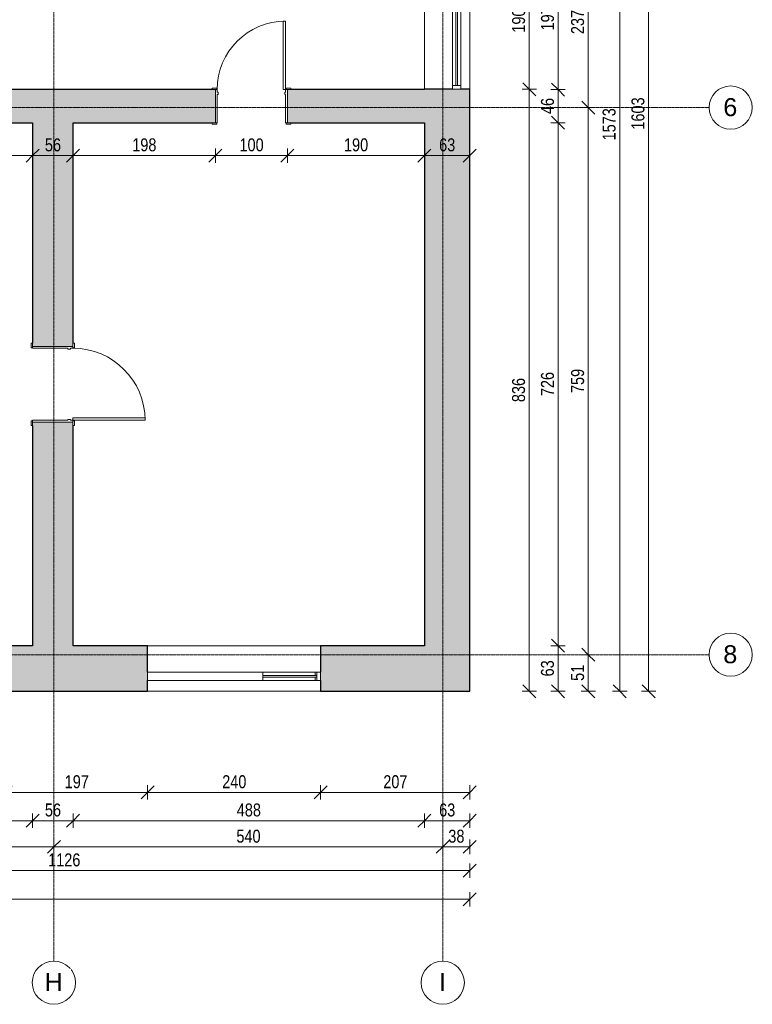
# Model space of a CAD drawing. Header units: centimetres. Extents: x 14811 to 18313, y -10850 to -8539.
# Tile 7 of 13: x 17296 to 18313, y -10850 to -9484. Entities that reach past the tile are written whole.
import ezdxf

# ---------------------------------------------------------------- set-up
doc = ezdxf.new("R2010")
doc.units = ezdxf.units.CM
doc.linetypes.add('Linia siatki', pattern=[0.9925, 0.47, -0.2175, 0.0875, -0.2175])
for name, color, linetype, lineweight in [('A-ANNO-DIMS', 211, 'Continuous', 9), ('A-ANNO-DIMS-100', 211, 'Continuous', 9), ('A-DOOR', 31, 'Continuous', 9), ('A-DOOR-FRAM', 31, 'Continuous', 18), ('A-GLAZ', 151, 'Continuous', 9), ('A-WALL', 113, 'Continuous', 9), ('A-WALL-PATT', 111, 'Continuous', 25), ('I-WALL', 2, 'Continuous', 9), ('S-GRID', 1, 'Continuous', 9), ('S-GRID-IDEN', 1, 'Continuous', 9)]:
    doc.layers.add(name, color=color, linetype=linetype, lineweight=lineweight)
doc.styles.add('Arial', font='arial.ttf', dxfattribs={"height": 25})
doc.styles.add('Arial_2', font='arial.ttf', dxfattribs={"width": 0.8, "height": 18})
doc.dimstyles.new('Przekątna_-_1_8_mm_Arial', dxfattribs={"dimscale": 30.48, "dimtxt": 18.364669, "dimasz": 0.590551, "dimexe": 0.328084, "dimexo": 0.0625, "dimgap": 0.016404, "dimtad": 1, "dimdec": 0, "dimdsep": 46, "dimtxsty": 'Arial_2', "dimblk1": 'OBLIQUE', "dimblk2": 'OBLIQUE', "dimsah": 1, "dimcen": 0.09, "dimazin": 0, "dimtfac": 1, "dimtdec": 4, "dimtix": 1, "dimtmove": 0, "dimatfit": 3, "dimfxl": 0.328084, "dimfxlon": 1, "dimtvp": 1, "dimtolj": 1, "dimtzin": 0, "dimarcsym": 2})

# ---------------------------------------------------------------- blocks, each defined once
blk = doc.blocks.new('wewnetrzne dwupanelowe - 900 x 2100mm-591853-4_Poziom piętra inwentaryzacja')
at = {"layer": 'A-DOOR', "lineweight": 18}
for p, q in [((47.5, 117.6825), (44, 117.6825)), ((44, 117.6825), (44, 22.6825)), ((47.5, 22.6825), (47.5, 117.6825)), ((44, 22.6825), (47.5, 22.6825))]:
    blk.add_line(p, q, dxfattribs=at)
at = {"layer": 'A-DOOR'}
for p, q in [((-48.135, 24.6825), (-54.635, 24.6825)), ((-54.635, 24.6825), (-54.635, 22.6825)), ((-54.635, 22.6825), (-48.135, 22.6825)), ((-48.135, 22.6825), (-48.135, 24.6825)), ((54.635, 24.6825), (48.135, 24.6825)), ((48.135, 24.6825), (48.135, 22.6825)), ((48.135, 22.6825), (54.635, 22.6825)), ((54.635, 22.6825), (54.635, 24.6825)), ((-48.135, -23.3175), (-54.635, -23.3175)), ((-54.635, -23.3175), (-54.635, -25.3175)), ((-54.635, -25.3175), (-48.135, -25.3175)), ((-48.135, -25.3175), (-48.135, -23.3175)), ((54.635, -23.3175), (48.135, -23.3175)), ((48.135, -23.3175), (48.135, -25.3175)), ((48.135, -25.3175), (54.635, -25.3175)), ((54.635, -25.3175), (54.635, -23.3175))]:
    blk.add_line(p, q, dxfattribs=at)
blk.add_arc((47.5, 22.6825), 95, 90, 180, dxfattribs=at)
at = {"layer": 'A-DOOR-FRAM'}
for p, q in [((-47.5, 22.6825), (-50, 22.6825)), ((-50, 22.6825), (-50, -23.3175)), ((-47.5, 19.1825), (-47.5, 22.6825)), ((-46.23, 19.1825), (-47.5, 19.1825)), ((-47.5, -23.3175), (-47.5, 15.69)), ((-47.5, 15.69), (-46.23, 15.69)), ((-46.23, 15.69), (-46.23, 19.1825)), ((47.5, 19.1825), (46.23, 19.1825)), ((46.23, 19.1825), (46.23, 15.69)), ((46.23, 15.69), (47.5, 15.69)), ((47.5, 22.6825), (47.5, 19.1825)), ((50, 22.6825), (47.5, 22.6825)), ((47.5, 15.69), (47.5, -23.3175)), ((50, -23.3175), (50, 22.6825)), ((-50, -23.3175), (-47.5, -23.3175)), ((47.5, -23.3175), (50, -23.3175))]:
    blk.add_line(p, q, dxfattribs=at)
blk = doc.blocks.new('Aluminum_1 szybowe - Okno 190_265 p_0-724348-4_Poziom piętra inwentaryzacja')
at = {"layer": 'A-GLAZ', "lineweight": 18}
for p, q in [((-132.1, 21.6), (-137.2, 21.6)), ((-137.2, 21.6), (-137.2, 10.2)), ((-132.1, 10.2), (-132.1, 21.6)), ((47.8, 17.2), (-132.1, 17.2)), ((-132.1, 17.2), (-132.1, 14.6)), ((-132.1, 14.6), (47.8, 14.6)), ((52.8, 21.6), (47.8, 21.6)), ((47.8, 21.6), (47.8, 10.2)), ((47.8, 14.6), (47.8, 17.2)), ((52.8, 10.2), (52.8, 21.6)), ((-137.2, 10.2), (-132.1, 10.2)), ((47.8, 10.2), (52.8, 10.2))]:
    blk.add_line(p, q, dxfattribs=at)
at = {"layer": 'A-GLAZ'}
for p, q in [((-132.1, 21.6), (47.8, 21.6)), ((47.8, 10.2), (-132.1, 10.2))]:
    blk.add_line(p, q, dxfattribs=at)
blk = doc.blocks.new('Aluminum_1 szybowe - Okno 240_265 p_85-591871-4_Poziom piętra inwentaryzacja')
at = {"layer": 'A-GLAZ', "lineweight": 18}
for p, q in [((-132.1, 19.2), (-137.2, 19.2)), ((-137.2, 19.2), (-137.2, 7.7)), ((-132.1, 7.7), (-132.1, 19.2)), ((-57.2, 14.7), (-132.1, 14.7)), ((-132.1, 14.7), (-132.1, 12.2)), ((-137.2, 7.7), (-132.1, 7.7)), ((-132.1, 12.2), (-57.2, 12.2))]:
    blk.add_line(p, q, dxfattribs=at)
at = {"layer": 'A-GLAZ'}
for p, q in [((-129.5, 19.2), (-57.2, 19.2)), ((-57.2, 7.7), (-129.5, 7.7))]:
    blk.add_line(p, q, dxfattribs=at)
blk = doc.blocks.new('Aluminum_2 szybowe - 160x140-603873-4_Poziom piętra inwentaryzacja')
at = {"layer": 'A-GLAZ', "lineweight": 18}
for p, q in [((-132.1, 19.2), (-134.6, 19.2)), ((-132.1, 14.7), (-132.1, 19.2)), ((-134.6, 7.7), (-132.1, 7.7)), ((-132.1, 7.7), (-132.1, 12.2))]:
    blk.add_line(p, q, dxfattribs=at)
at = {"layer": 'A-GLAZ'}
for p, q in [((-132.1, 19.2), (-59.7, 19.2)), ((-59.7, 7.7), (-132.1, 7.7))]:
    blk.add_line(p, q, dxfattribs=at)
blk = doc.blocks.new('Aluminum_2 szybowe - 160x140-V4-4_Poziom piętra inwentaryzacja')
at = {"layer": 'A-GLAZ'}
for p, q in [((-137.2, 19.2), (22.8, 19.2)), ((-137.2, 7.7), (-137.2, 19.2)), ((22.8, 19.2), (22.8, 7.7)), ((22.8, 7.7), (-137.2, 7.7))]:
    blk.add_line(p, q, dxfattribs=at)
blk = doc.blocks.new('Drzwi-wewnętrzne-jednoskrzydłowe-dwupanelowe-drewniane - 1000 x 2100mm-625501-4_Poziom piętra inwentaryzacja')
at = {"layer": 'A-DOOR', "lineweight": 18}
for p, q in [((50, 127.6825), (46.5, 127.6825)), ((46.5, 127.6825), (46.5, 27.6825)), ((50, 27.6825), (50, 127.6825)), ((46.5, 27.6825), (50, 27.6825))]:
    blk.add_line(p, q, dxfattribs=at)
at = {"layer": 'A-DOOR'}
for p, q in [((-50.635, 29.6825), (-57.135, 29.6825)), ((-57.135, 29.6825), (-57.135, 27.6825)), ((-57.135, 27.6825), (-50.635, 27.6825)), ((-50.635, 27.6825), (-50.635, 29.6825)), ((57.135, 29.6825), (50.635, 29.6825)), ((50.635, 29.6825), (50.635, 27.6825)), ((50.635, 27.6825), (57.135, 27.6825)), ((57.135, 27.6825), (57.135, 29.6825)), ((-50.635, -28.3175), (-57.135, -28.3175)), ((-57.135, -28.3175), (-57.135, -30.3175)), ((-57.135, -30.3175), (-50.635, -30.3175)), ((-50.635, -30.3175), (-50.635, -28.3175)), ((57.135, -28.3175), (50.635, -28.3175)), ((50.635, -28.3175), (50.635, -30.3175)), ((50.635, -30.3175), (57.135, -30.3175)), ((57.135, -30.3175), (57.135, -28.3175))]:
    blk.add_line(p, q, dxfattribs=at)
blk.add_arc((50, 27.6825), 100, 90, 180, dxfattribs=at)
at = {"layer": 'A-DOOR-FRAM'}
for p, q in [((-50, 27.6825), (-52.5, 27.6825)), ((-52.5, 27.6825), (-52.5, -28.3175)), ((-50, 24.1825), (-50, 27.6825)), ((50, 27.6825), (50, 24.1825)), ((52.5, 27.6825), (50, 27.6825)), ((52.5, -28.3175), (52.5, 27.6825)), ((-48.73, 24.1825), (-50, 24.1825)), ((-50, -28.3175), (-50, 20.69)), ((-50, 20.69), (-48.73, 20.69)), ((-48.73, 20.69), (-48.73, 24.1825)), ((50, 24.1825), (48.73, 24.1825)), ((48.73, 24.1825), (48.73, 20.69)), ((48.73, 20.69), (50, 20.69)), ((50, 20.69), (50, -28.3175)), ((-52.5, -28.3175), (-50, -28.3175)), ((50, -28.3175), (52.5, -28.3175))]:
    blk.add_line(p, q, dxfattribs=at)
blk = doc.blocks.new('Siatka - M_Symbol siatki - okrąg-11506-4_Poziom piętra inwentaryzacja')
at = {"layer": 'S-GRID-IDEN'}
blk.add_circle((0, 0), 0.3, dxfattribs=at)
blk = doc.blocks.new('DIMBLOCK57-4_Poziom piętra inwentaryzacja')
at = {"layer": 'A-ANNO-DIMS-100'}
for p, q in [((17276.6, -10556.1), (17276.6, -10546.1)), ((17276.6, -10556.1), (17285.6, -10547.1)), ((17473.6, -10556.1), (17473.6, -10546.1)), ((17473.6, -10556.1), (17482.6, -10547.1)), ((17276.6, -10556.1), (17267.6, -10565.1)), ((17276.6, -10556.1), (17473.6, -10556.1)), ((17276.6, -10556.1), (17276.6, -10566.1)), ((17473.6, -10556.1), (17464.6, -10565.1)), ((17473.6, -10556.1), (17473.6, -10566.1))]:
    blk.add_line(p, q, dxfattribs=at)
at = {"layer": 'A-ANNO-DIMS-100', "color": 0, "insert": (17358.6, -10532.3), "char_height": 18, "width": 39.668, "attachment_point": 1, "line_spacing_factor": 0.941778, "style": 'Arial_2'}
blk.add_mtext('197', dxfattribs=at)
blk = doc.blocks.new('_Oblique')
at = {"color": 0, "linetype": 'ByBlock', "lineweight": -2}
blk.add_line((-0.5, -0.5), (0.5, 0.5), dxfattribs=at)
blk = doc.blocks.new('DIMBLOCK58-4_Poziom piętra inwentaryzacja')
at = {"layer": 'A-ANNO-DIMS-100'}
for p, q in [((17473.6, -10556.1), (17473.6, -10546.1)), ((17473.6, -10556.1), (17482.6, -10547.1)), ((17713.6, -10556.1), (17713.6, -10546.1)), ((17713.6, -10556.1), (17722.6, -10547.1)), ((17473.6, -10556.1), (17464.6, -10565.1)), ((17473.6, -10556.1), (17713.6, -10556.1)), ((17473.6, -10556.1), (17473.6, -10566.1)), ((17713.6, -10556.1), (17704.6, -10565.1)), ((17713.6, -10556.1), (17713.6, -10566.1))]:
    blk.add_line(p, q, dxfattribs=at)
at = {"layer": 'A-ANNO-DIMS-100', "color": 0, "insert": (17577.1, -10532.3), "char_height": 18, "width": 39.668, "attachment_point": 1, "line_spacing_factor": 0.941778, "style": 'Arial_2'}
blk.add_mtext('240', dxfattribs=at)
blk = doc.blocks.new('DIMBLOCK59-4_Poziom piętra inwentaryzacja')
at = {"layer": 'A-ANNO-DIMS-100'}
for p, q in [((17713.6, -10556.1), (17713.6, -10546.1)), ((17713.6, -10556.1), (17722.6, -10547.1)), ((17920.6, -10556.1), (17920.6, -10546.1)), ((17920.6, -10556.1), (17929.6, -10547.1)), ((17713.6, -10556.1), (17704.6, -10565.1)), ((17713.6, -10556.1), (17920.6, -10556.1)), ((17713.6, -10556.1), (17713.6, -10566.1)), ((17920.6, -10556.1), (17911.6, -10565.1)), ((17920.6, -10556.1), (17920.6, -10566.1))]:
    blk.add_line(p, q, dxfattribs=at)
at = {"layer": 'A-ANNO-DIMS-100', "color": 0, "insert": (17800.6, -10532.3), "char_height": 18, "width": 39.668, "attachment_point": 1, "line_spacing_factor": 0.941778, "style": 'Arial_2'}
blk.add_mtext('207', dxfattribs=at)
blk = doc.blocks.new('DIMBLOCK67-4_Poziom piętra inwentaryzacja')
at = {"layer": 'A-ANNO-DIMS-100'}
for p, q in [((16840.6, -10595.4), (16840.6, -10585.4)), ((16840.6, -10595.4), (16849.6, -10586.4)), ((17314.1, -10595.4), (17314.1, -10585.4)), ((17314.1, -10595.4), (17323.1, -10586.4)), ((16840.6, -10595.4), (16831.6, -10604.4)), ((16840.6, -10595.4), (17314.1, -10595.4)), ((16840.6, -10595.4), (16840.6, -10605.4)), ((17314.1, -10595.4), (17305.1, -10604.4)), ((17314.1, -10595.4), (17314.1, -10605.4))]:
    blk.add_line(p, q, dxfattribs=at)
at = {"layer": 'A-ANNO-DIMS-100', "color": 0, "insert": (17060.8, -10571.5), "char_height": 18, "width": 39.668, "attachment_point": 1, "line_spacing_factor": 0.941778, "style": 'Arial_2'}
blk.add_mtext('474', dxfattribs=at)
blk = doc.blocks.new('DIMBLOCK68-4_Poziom piętra inwentaryzacja')
at = {"layer": 'A-ANNO-DIMS-100'}
for p, q in [((17314.1, -10595.4), (17314.1, -10585.4)), ((17314.1, -10595.4), (17323.1, -10586.4)), ((17370.1, -10595.4), (17370.1, -10585.4)), ((17370.1, -10595.4), (17379.1, -10586.4)), ((17314.1, -10595.4), (17305.1, -10604.4)), ((17314.1, -10595.4), (17370.1, -10595.4)), ((17314.1, -10595.4), (17314.1, -10605.4)), ((17370.1, -10595.4), (17361.1, -10604.4)), ((17370.1, -10595.4), (17370.1, -10605.4))]:
    blk.add_line(p, q, dxfattribs=at)
at = {"layer": 'A-ANNO-DIMS-100', "color": 0, "insert": (17331.1, -10571.5), "char_height": 18, "width": 26.445, "attachment_point": 1, "line_spacing_factor": 0.941778, "style": 'Arial_2'}
blk.add_mtext('56', dxfattribs=at)
blk = doc.blocks.new('DIMBLOCK69-4_Poziom piętra inwentaryzacja')
at = {"layer": 'A-ANNO-DIMS-100'}
for p, q in [((17370.1, -10595.4), (17370.1, -10585.4)), ((17370.1, -10595.4), (17379.1, -10586.4)), ((17857.6, -10595.4), (17857.6, -10585.4)), ((17857.6, -10595.4), (17866.6, -10586.4)), ((17370.1, -10595.4), (17361.1, -10604.4)), ((17370.1, -10595.4), (17857.6, -10595.4)), ((17370.1, -10595.4), (17370.1, -10605.4)), ((17857.6, -10595.4), (17848.6, -10604.4)), ((17857.6, -10595.4), (17857.6, -10605.4))]:
    blk.add_line(p, q, dxfattribs=at)
at = {"layer": 'A-ANNO-DIMS-100', "color": 0, "insert": (17597.3, -10571.5), "char_height": 18, "width": 39.668, "attachment_point": 1, "line_spacing_factor": 0.941778, "style": 'Arial_2'}
blk.add_mtext('488', dxfattribs=at)
blk = doc.blocks.new('DIMBLOCK70-4_Poziom piętra inwentaryzacja')
at = {"layer": 'A-ANNO-DIMS-100'}
for p, q in [((17857.6, -10595.4), (17857.6, -10585.4)), ((17857.6, -10595.4), (17866.6, -10586.4)), ((17920.6, -10595.4), (17920.6, -10585.4)), ((17920.6, -10595.4), (17929.6, -10586.4)), ((17857.6, -10595.4), (17848.6, -10604.4)), ((17857.6, -10595.4), (17920.6, -10595.4)), ((17857.6, -10595.4), (17857.6, -10605.4)), ((17920.6, -10595.4), (17911.6, -10604.4)), ((17920.6, -10595.4), (17920.6, -10605.4))]:
    blk.add_line(p, q, dxfattribs=at)
at = {"layer": 'A-ANNO-DIMS-100', "color": 0, "insert": (17878.1, -10571.5), "char_height": 18, "width": 26.445, "attachment_point": 1, "line_spacing_factor": 0.941778, "style": 'Arial_2'}
blk.add_mtext('63', dxfattribs=at)
blk = doc.blocks.new('DIMBLOCK76-4_Poziom piętra inwentaryzacja')
at = {"layer": 'A-ANNO-DIMS-100'}
for p, q in [((16824.6, -10631.7), (16824.6, -10621.7)), ((16824.6, -10631.7), (16833.6, -10622.7)), ((17343.6, -10631.7), (17343.6, -10621.7)), ((17343.6, -10631.7), (17352.6, -10622.7)), ((16824.6, -10631.7), (16815.6, -10640.7)), ((16824.6, -10631.7), (17343.6, -10631.7)), ((16824.6, -10631.7), (16824.6, -10641.7)), ((17343.6, -10631.7), (17334.6, -10640.7)), ((17343.6, -10631.7), (17343.6, -10641.7))]:
    blk.add_line(p, q, dxfattribs=at)
at = {"layer": 'A-ANNO-DIMS-100', "color": 0, "insert": (17067.6, -10607.9), "char_height": 18, "width": 39.668, "attachment_point": 1, "line_spacing_factor": 0.941778, "style": 'Arial_2'}
blk.add_mtext('519', dxfattribs=at)
blk = doc.blocks.new('DIMBLOCK77-4_Poziom piętra inwentaryzacja')
at = {"layer": 'A-ANNO-DIMS-100'}
for p, q in [((17343.6, -10631.7), (17343.6, -10621.7)), ((17343.6, -10631.7), (17352.6, -10622.7)), ((17883.1, -10631.7), (17883.1, -10621.7)), ((17883.1, -10631.7), (17892.1, -10622.7)), ((17343.6, -10631.7), (17334.6, -10640.7)), ((17343.6, -10631.7), (17883.1, -10631.7)), ((17343.6, -10631.7), (17343.6, -10641.7)), ((17883.1, -10631.7), (17874.1, -10640.7)), ((17883.1, -10631.7), (17883.1, -10641.7))]:
    blk.add_line(p, q, dxfattribs=at)
at = {"layer": 'A-ANNO-DIMS-100', "color": 0, "insert": (17596.8, -10607.9), "char_height": 18, "width": 39.668, "attachment_point": 1, "line_spacing_factor": 0.941778, "style": 'Arial_2'}
blk.add_mtext('540', dxfattribs=at)
blk = doc.blocks.new('DIMBLOCK78-4_Poziom piętra inwentaryzacja')
at = {"layer": 'A-ANNO-DIMS-100'}
for p, q in [((17883.1, -10631.7), (17883.1, -10621.7)), ((17883.1, -10631.7), (17892.1, -10622.7)), ((17920.6, -10631.7), (17920.6, -10621.7)), ((17920.6, -10631.7), (17929.6, -10622.7)), ((17883.1, -10631.7), (17874.1, -10640.7)), ((17883.1, -10631.7), (17920.6, -10631.7)), ((17883.1, -10631.7), (17883.1, -10641.7)), ((17920.6, -10631.7), (17911.6, -10640.7)), ((17920.6, -10631.7), (17920.6, -10641.7))]:
    blk.add_line(p, q, dxfattribs=at)
at = {"layer": 'A-ANNO-DIMS-100', "color": 0, "insert": (17890.9, -10607.9), "char_height": 18, "width": 26.445, "attachment_point": 1, "line_spacing_factor": 0.941778, "style": 'Arial_2'}
blk.add_mtext('38', dxfattribs=at)
blk = doc.blocks.new('DIMBLOCK81-4_Poziom piętra inwentaryzacja')
at = {"layer": 'A-ANNO-DIMS-100'}
for p, q in [((16794.6, -10664.7), (16794.6, -10654.7)), ((16794.6, -10664.7), (16803.6, -10655.7)), ((17920.6, -10664.7), (17920.6, -10654.7)), ((17920.6, -10664.7), (17929.6, -10655.7)), ((16794.6, -10664.7), (16785.6, -10673.7)), ((16794.6, -10664.7), (17920.6, -10664.7)), ((16794.6, -10664.7), (16794.6, -10674.7)), ((17920.6, -10664.7), (17911.6, -10673.7)), ((17920.6, -10664.7), (17920.6, -10674.7))]:
    blk.add_line(p, q, dxfattribs=at)
at = {"layer": 'A-ANNO-DIMS-100', "color": 0, "insert": (17335.6, -10640.8), "char_height": 18, "width": 52.89, "attachment_point": 1, "line_spacing_factor": 0.941778, "style": 'Arial_2'}
blk.add_mtext('1126', dxfattribs=at)
blk = doc.blocks.new('DIMBLOCK82-4_Poziom piętra inwentaryzacja')
at = {"layer": 'A-ANNO-DIMS-100'}
for p, q in [((15120.6, -10704.4), (15120.6, -10694.4)), ((15120.6, -10704.4), (15129.6, -10695.4)), ((17920.6, -10704.4), (17920.6, -10694.4)), ((17920.6, -10704.4), (17929.6, -10695.4)), ((15120.6, -10704.4), (15111.6, -10713.4)), ((15120.6, -10704.4), (17920.6, -10704.4)), ((15120.6, -10704.4), (15120.6, -10714.4)), ((17920.6, -10704.4), (17911.6, -10713.4)), ((17920.6, -10704.4), (17920.6, -10714.4))]:
    blk.add_line(p, q, dxfattribs=at)
at = {"layer": 'A-ANNO-DIMS-100', "color": 0, "insert": (16498.6, -10680.5), "char_height": 18, "width": 52.89, "attachment_point": 1, "line_spacing_factor": 0.941778, "style": 'Arial_2'}
blk.add_mtext('2800', dxfattribs=at)
blk = doc.blocks.new('DIMBLOCK105-4_Poziom piętra inwentaryzacja')
at = {"layer": 'A-ANNO-DIMS-100'}
for p, q in [((18003.2, -9390.2), (17994.2, -9381.2)), ((18003.2, -9390.2), (17993.2, -9390.2)), ((18003.2, -9390.2), (18003.2, -9580.2)), ((18003.2, -9390.2), (18012.2, -9399.2)), ((18003.2, -9390.2), (18013.2, -9390.2)), ((18003.2, -9580.2), (17994.2, -9571.2)), ((18003.2, -9580.2), (17993.2, -9580.2)), ((18003.2, -9580.2), (18012.2, -9589.2)), ((18003.2, -9580.2), (18013.2, -9580.2))]:
    blk.add_line(p, q, dxfattribs=at)
at = {"layer": 'A-ANNO-DIMS-100', "color": 0, "insert": (17979.3, -9501.7), "char_height": 18, "width": 39.668, "attachment_point": 1, "rotation": 90, "line_spacing_factor": 0.941778, "style": 'Arial_2'}
blk.add_mtext('190', dxfattribs=at)
blk = doc.blocks.new('DIMBLOCK106-4_Poziom piętra inwentaryzacja')
at = {"layer": 'A-ANNO-DIMS-100'}
for p, q in [((18003.2, -9580.2), (17994.2, -9571.2)), ((18003.2, -9580.2), (17993.2, -9580.2)), ((18003.2, -9580.2), (18003.2, -10415.7)), ((18003.2, -9580.2), (18012.2, -9589.2)), ((18003.2, -9580.2), (18013.2, -9580.2)), ((18003.2, -10415.7), (17994.2, -10406.7)), ((18003.2, -10415.7), (17993.2, -10415.7)), ((18003.2, -10415.7), (18012.2, -10424.7)), ((18003.2, -10415.7), (18013.2, -10415.7))]:
    blk.add_line(p, q, dxfattribs=at)
at = {"layer": 'A-ANNO-DIMS-100', "color": 0, "insert": (17979.3, -10014.5), "char_height": 18, "width": 39.668, "attachment_point": 1, "rotation": 90, "line_spacing_factor": 0.941778, "style": 'Arial_2'}
blk.add_mtext('836', dxfattribs=at)
blk = doc.blocks.new('DIMBLOCK107-4_Poziom piętra inwentaryzacja')
at = {"layer": 'A-ANNO-DIMS-100'}
for p, q in [((18043.2, -10352.7), (18034.2, -10343.7)), ((18043.2, -10352.7), (18033.2, -10352.7)), ((18043.2, -10415.7), (18043.2, -10352.7)), ((18043.2, -10352.7), (18052.2, -10361.7)), ((18043.2, -10352.7), (18053.2, -10352.7)), ((18043.2, -10415.7), (18034.2, -10406.7)), ((18043.2, -10415.7), (18033.2, -10415.7)), ((18043.2, -10415.7), (18052.2, -10424.7)), ((18043.2, -10415.7), (18053.2, -10415.7))]:
    blk.add_line(p, q, dxfattribs=at)
at = {"layer": 'A-ANNO-DIMS-100', "color": 0, "insert": (18019.4, -10395.2), "char_height": 18, "width": 26.445, "attachment_point": 1, "rotation": 90, "line_spacing_factor": 0.941778, "style": 'Arial_2'}
blk.add_mtext('63', dxfattribs=at)
blk = doc.blocks.new('DIMBLOCK108-4_Poziom piętra inwentaryzacja')
at = {"layer": 'A-ANNO-DIMS-100'}
for p, q in [((18043.2, -9626.7), (18034.2, -9617.7)), ((18043.2, -9626.7), (18033.2, -9626.7)), ((18043.2, -10352.7), (18043.2, -9626.7)), ((18043.2, -9626.7), (18052.2, -9635.7)), ((18043.2, -9626.7), (18053.2, -9626.7)), ((18043.2, -10352.7), (18034.2, -10343.7)), ((18043.2, -10352.7), (18033.2, -10352.7)), ((18043.2, -10352.7), (18052.2, -10361.7)), ((18043.2, -10352.7), (18053.2, -10352.7))]:
    blk.add_line(p, q, dxfattribs=at)
at = {"layer": 'A-ANNO-DIMS-100', "color": 0, "insert": (18019.4, -10006.2), "char_height": 18, "width": 39.668, "attachment_point": 1, "rotation": 90, "line_spacing_factor": 0.941778, "style": 'Arial_2'}
blk.add_mtext('726', dxfattribs=at)
blk = doc.blocks.new('DIMBLOCK109-4_Poziom piętra inwentaryzacja')
at = {"layer": 'A-ANNO-DIMS-100'}
for p, q in [((18043.2, -9580.7), (18034.2, -9571.7)), ((18043.2, -9580.7), (18033.2, -9580.7)), ((18043.2, -9626.7), (18043.2, -9580.7)), ((18043.2, -9580.7), (18052.2, -9589.7)), ((18043.2, -9580.7), (18053.2, -9580.7)), ((18043.2, -9626.7), (18034.2, -9617.7)), ((18043.2, -9626.7), (18033.2, -9626.7)), ((18043.2, -9626.7), (18052.2, -9635.7)), ((18043.2, -9626.7), (18053.2, -9626.7))]:
    blk.add_line(p, q, dxfattribs=at)
at = {"layer": 'A-ANNO-DIMS-100', "color": 0, "insert": (18019.4, -9614.7), "char_height": 18, "width": 26.445, "attachment_point": 1, "rotation": 90, "line_spacing_factor": 0.941778, "style": 'Arial_2'}
blk.add_mtext('46', dxfattribs=at)
blk = doc.blocks.new('DIMBLOCK110-4_Poziom piętra inwentaryzacja')
at = {"layer": 'A-ANNO-DIMS-100'}
for p, q in [((18043.2, -9383.7), (18033.2, -9383.7)), ((18043.2, -9383.7), (18034.2, -9374.7)), ((18043.2, -9580.7), (18043.2, -9383.7)), ((18043.2, -9383.7), (18052.2, -9392.7)), ((18043.2, -9383.7), (18053.2, -9383.7)), ((18043.2, -9580.7), (18034.2, -9571.7)), ((18043.2, -9580.7), (18033.2, -9580.7)), ((18043.2, -9580.7), (18052.2, -9589.7)), ((18043.2, -9580.7), (18053.2, -9580.7))]:
    blk.add_line(p, q, dxfattribs=at)
at = {"layer": 'A-ANNO-DIMS-100', "color": 0, "insert": (18019.4, -9498.7), "char_height": 18, "width": 39.668, "attachment_point": 1, "rotation": 90, "line_spacing_factor": 0.941778, "style": 'Arial_2'}
blk.add_mtext('197', dxfattribs=at)
blk = doc.blocks.new('DIMBLOCK117-4_Poziom piętra inwentaryzacja')
at = {"layer": 'A-ANNO-DIMS-100'}
for p, q in [((18085.1, -9368.7), (18076.1, -9359.7)), ((18085.1, -9368.7), (18075.1, -9368.7)), ((18085.1, -9368.7), (18085.1, -9605.7)), ((18085.1, -9368.7), (18094.1, -9377.7)), ((18085.1, -9368.7), (18095.1, -9368.7)), ((18085.1, -9605.7), (18075.1, -9605.7)), ((18085.1, -9605.7), (18076.1, -9596.7)), ((18085.1, -9605.7), (18094.1, -9614.7)), ((18085.1, -9605.7), (18095.1, -9605.7))]:
    blk.add_line(p, q, dxfattribs=at)
at = {"layer": 'A-ANNO-DIMS-100', "color": 0, "insert": (18061.2, -9503.7), "char_height": 18, "width": 39.668, "attachment_point": 1, "rotation": 90, "line_spacing_factor": 0.941778, "style": 'Arial_2'}
blk.add_mtext('237', dxfattribs=at)
blk = doc.blocks.new('DIMBLOCK118-4_Poziom piętra inwentaryzacja')
at = {"layer": 'A-ANNO-DIMS-100'}
for p, q in [((18085.1, -9605.7), (18075.1, -9605.7)), ((18085.1, -9605.7), (18076.1, -9596.7)), ((18085.1, -9605.7), (18085.1, -10365)), ((18085.1, -9605.7), (18094.1, -9614.7)), ((18085.1, -9605.7), (18095.1, -9605.7)), ((18085.1, -10365), (18076.1, -10356)), ((18085.1, -10365), (18075.1, -10365)), ((18085.1, -10365), (18094.1, -10374)), ((18085.1, -10365), (18095.1, -10365))]:
    blk.add_line(p, q, dxfattribs=at)
at = {"layer": 'A-ANNO-DIMS-100', "color": 0, "insert": (18061.2, -10001.9), "char_height": 18, "width": 39.668, "attachment_point": 1, "rotation": 90, "line_spacing_factor": 0.941778, "style": 'Arial_2'}
blk.add_mtext('759', dxfattribs=at)
blk = doc.blocks.new('DIMBLOCK119-4_Poziom piętra inwentaryzacja')
at = {"layer": 'A-ANNO-DIMS-100'}
for p, q in [((18085.1, -10365), (18076.1, -10356)), ((18085.1, -10365), (18075.1, -10365)), ((18085.1, -10365), (18085.1, -10415.7)), ((18085.1, -10365), (18094.1, -10374)), ((18085.1, -10365), (18095.1, -10365)), ((18085.1, -10415.7), (18076.1, -10406.7)), ((18085.1, -10415.7), (18075.1, -10415.7)), ((18085.1, -10415.7), (18094.1, -10424.7)), ((18085.1, -10415.7), (18095.1, -10415.7))]:
    blk.add_line(p, q, dxfattribs=at)
at = {"layer": 'A-ANNO-DIMS-100', "color": 0, "insert": (18061.2, -10401.4), "char_height": 18, "width": 26.445, "attachment_point": 1, "rotation": 90, "line_spacing_factor": 0.941778, "style": 'Arial_2'}
blk.add_mtext('51', dxfattribs=at)
blk = doc.blocks.new('DIMBLOCK120-4_Poziom piętra inwentaryzacja')
at = {"layer": 'A-ANNO-DIMS-100'}
for p, q in [((18128.8, -8842.7), (18119.8, -8833.7)), ((18128.8, -8842.7), (18118.8, -8842.7)), ((18128.8, -10415.7), (18128.8, -8842.7)), ((18128.8, -8842.7), (18137.8, -8851.7)), ((18128.8, -8842.7), (18138.8, -8842.7)), ((18128.8, -10415.7), (18119.8, -10406.7)), ((18128.8, -10415.7), (18118.8, -10415.7)), ((18128.8, -10415.7), (18137.8, -10424.7)), ((18128.8, -10415.7), (18138.8, -10415.7))]:
    blk.add_line(p, q, dxfattribs=at)
at = {"layer": 'A-ANNO-DIMS-100', "color": 0, "insert": (18104.9, -9651.3), "char_height": 18, "width": 52.89, "attachment_point": 1, "rotation": 90, "line_spacing_factor": 0.941778, "style": 'Arial_2'}
blk.add_mtext('1573', dxfattribs=at)
blk = doc.blocks.new('DIMBLOCK122-4_Poziom piętra inwentaryzacja')
at = {"layer": 'A-ANNO-DIMS-100'}
for p, q in [((18168.8, -8812.7), (18158.8, -8812.7)), ((18168.8, -8812.7), (18159.8, -8803.7)), ((18168.8, -8812.7), (18168.8, -10415.7)), ((18168.8, -8812.7), (18177.8, -8821.7)), ((18168.8, -8812.7), (18178.8, -8812.7)), ((18168.8, -10415.7), (18159.8, -10406.7)), ((18168.8, -10415.7), (18158.8, -10415.7)), ((18168.8, -10415.7), (18177.8, -10424.7)), ((18168.8, -10415.7), (18178.8, -10415.7))]:
    blk.add_line(p, q, dxfattribs=at)
at = {"layer": 'A-ANNO-DIMS-100', "color": 0, "insert": (18144.9, -9636.3), "char_height": 18, "width": 52.89, "attachment_point": 1, "rotation": 90, "line_spacing_factor": 0.941778, "style": 'Arial_2'}
blk.add_mtext('1603', dxfattribs=at)
blk = doc.blocks.new('DIMBLOCK138-4_Poziom piętra inwentaryzacja')
at = {"layer": 'A-ANNO-DIMS-100'}
for p, q in [((17148.6, -9672.3), (17139.6, -9681.3)), ((17148.6, -9672.3), (17148.6, -9662.3)), ((17148.6, -9672.3), (17157.6, -9663.3)), ((17148.6, -9672.3), (17314.1, -9672.3)), ((17148.6, -9672.3), (17148.6, -9682.3)), ((17314.1, -9672.3), (17305.1, -9681.3)), ((17314.1, -9672.3), (17314.1, -9662.3)), ((17314.1, -9672.3), (17323.1, -9663.3)), ((17314.1, -9672.3), (17314.1, -9682.3))]:
    blk.add_line(p, q, dxfattribs=at)
at = {"layer": 'A-ANNO-DIMS-100', "color": 0, "insert": (17214.8, -9648.4), "char_height": 18, "width": 39.668, "attachment_point": 1, "line_spacing_factor": 0.941778, "style": 'Arial_2'}
blk.add_mtext('166', dxfattribs=at)
blk = doc.blocks.new('DIMBLOCK139-4_Poziom piętra inwentaryzacja')
at = {"layer": 'A-ANNO-DIMS-100'}
for p, q in [((17314.1, -9672.3), (17305.1, -9681.3)), ((17314.1, -9672.3), (17314.1, -9662.3)), ((17314.1, -9672.3), (17323.1, -9663.3)), ((17314.1, -9672.3), (17370.1, -9672.3)), ((17314.1, -9672.3), (17314.1, -9682.3)), ((17370.1, -9672.3), (17361.1, -9681.3)), ((17370.1, -9672.3), (17370.1, -9662.3)), ((17370.1, -9672.3), (17379.1, -9663.3)), ((17370.1, -9672.3), (17370.1, -9682.3))]:
    blk.add_line(p, q, dxfattribs=at)
at = {"layer": 'A-ANNO-DIMS-100', "color": 0, "insert": (17331.1, -9648.4), "char_height": 18, "width": 26.445, "attachment_point": 1, "line_spacing_factor": 0.941778, "style": 'Arial_2'}
blk.add_mtext('56', dxfattribs=at)
blk = doc.blocks.new('DIMBLOCK140-4_Poziom piętra inwentaryzacja')
at = {"layer": 'A-ANNO-DIMS-100'}
for p, q in [((17370.1, -9672.3), (17361.1, -9681.3)), ((17370.1, -9672.3), (17370.1, -9662.3)), ((17370.1, -9672.3), (17379.1, -9663.3)), ((17370.1, -9672.3), (17567.6, -9672.3)), ((17370.1, -9672.3), (17370.1, -9682.3)), ((17567.6, -9672.3), (17558.6, -9681.3)), ((17567.6, -9672.3), (17567.6, -9662.3)), ((17567.6, -9672.3), (17576.6, -9663.3)), ((17567.6, -9672.3), (17567.6, -9682.3))]:
    blk.add_line(p, q, dxfattribs=at)
at = {"layer": 'A-ANNO-DIMS-100', "color": 0, "insert": (17452.3, -9648.4), "char_height": 18, "width": 39.668, "attachment_point": 1, "line_spacing_factor": 0.941778, "style": 'Arial_2'}
blk.add_mtext('198', dxfattribs=at)
blk = doc.blocks.new('DIMBLOCK141-4_Poziom piętra inwentaryzacja')
at = {"layer": 'A-ANNO-DIMS-100'}
for p, q in [((17567.6, -9672.3), (17558.6, -9681.3)), ((17567.6, -9672.3), (17567.6, -9662.3)), ((17567.6, -9672.3), (17576.6, -9663.3)), ((17567.6, -9672.3), (17667.6, -9672.3)), ((17567.6, -9672.3), (17567.6, -9682.3)), ((17667.6, -9672.3), (17658.6, -9681.3)), ((17667.6, -9672.3), (17667.6, -9662.3)), ((17667.6, -9672.3), (17676.6, -9663.3)), ((17667.6, -9672.3), (17667.6, -9682.3))]:
    blk.add_line(p, q, dxfattribs=at)
at = {"layer": 'A-ANNO-DIMS-100', "color": 0, "insert": (17601.1, -9648.4), "char_height": 18, "width": 39.668, "attachment_point": 1, "line_spacing_factor": 0.941778, "style": 'Arial_2'}
blk.add_mtext('100', dxfattribs=at)
blk = doc.blocks.new('DIMBLOCK142-4_Poziom piętra inwentaryzacja')
at = {"layer": 'A-ANNO-DIMS-100'}
for p, q in [((17667.6, -9672.3), (17658.6, -9681.3)), ((17667.6, -9672.3), (17667.6, -9662.3)), ((17667.6, -9672.3), (17676.6, -9663.3)), ((17667.6, -9672.3), (17857.6, -9672.3)), ((17667.6, -9672.3), (17667.6, -9682.3)), ((17857.6, -9672.3), (17848.6, -9681.3)), ((17857.6, -9672.3), (17857.6, -9662.3)), ((17857.6, -9672.3), (17866.6, -9663.3)), ((17857.6, -9672.3), (17857.6, -9682.3))]:
    blk.add_line(p, q, dxfattribs=at)
at = {"layer": 'A-ANNO-DIMS-100', "color": 0, "insert": (17746.1, -9648.4), "char_height": 18, "width": 39.668, "attachment_point": 1, "line_spacing_factor": 0.941778, "style": 'Arial_2'}
blk.add_mtext('190', dxfattribs=at)
blk = doc.blocks.new('DIMBLOCK143-4_Poziom piętra inwentaryzacja')
at = {"layer": 'A-ANNO-DIMS-100'}
for p, q in [((17857.6, -9672.3), (17848.6, -9681.3)), ((17857.6, -9672.3), (17857.6, -9662.3)), ((17857.6, -9672.3), (17866.6, -9663.3)), ((17857.6, -9672.3), (17920.6, -9672.3)), ((17857.6, -9672.3), (17857.6, -9682.3)), ((17920.6, -9672.3), (17911.6, -9681.3)), ((17920.6, -9672.3), (17920.6, -9662.3)), ((17920.6, -9672.3), (17929.6, -9663.3)), ((17920.6, -9672.3), (17920.6, -9682.3))]:
    blk.add_line(p, q, dxfattribs=at)
at = {"layer": 'A-ANNO-DIMS-100', "color": 0, "insert": (17878.1, -9648.4), "char_height": 18, "width": 26.445, "attachment_point": 1, "line_spacing_factor": 0.941778, "style": 'Arial_2'}
blk.add_mtext('63', dxfattribs=at)

msp = doc.modelspace()

# ---------------------------------------------------------------- hatches: boundary and pattern name
at = {"layer": 'A-WALL-PATT', "lineweight": 9}
h = msp.add_hatch(color=256, dxfattribs=at)
h.paths.add_polyline_path([(17857.6, -10352.7), (17920.6, -10352.7), (17920.6, -9580.2), (17857.6, -9580.2), (17857.6, -10193.7)])
h.paths.add_polyline_path([(17857.6, -9390.2), (17920.6, -9390.2), (17920.6, -8842.7), (17857.6, -8842.7), (17857.6, -9383.7)])
h = msp.add_hatch(color=256, dxfattribs=at)
h.paths.add_polyline_path([(17857.6, -9626.7), (17857.6, -9580.7), (17667.6, -9580.7), (17667.6, -9626.7), (17672.3, -9626.7)])
h.paths.add_polyline_path([(17567.6, -9626.7), (17567.6, -9580.7), (17148.6, -9580.7), (17148.6, -9626.7), (17563, -9626.7)])
h.paths.add_polyline_path([(16955.3, -9626.7), (17048.6, -9626.7), (17048.6, -9580.7), (16840.6, -9580.7), (16840.6, -9626.7)])
h = msp.add_hatch(color=256, dxfattribs=at)
h.paths.add_polyline_path([(17314.1, -10352.7), (17370.1, -10352.7), (17370.1, -10042.2), (17314.1, -10042.2), (17314.1, -10193.7)])
h.paths.add_polyline_path([(17366.6, -9937.2), (17370.1, -9937.2), (17370.1, -9626.7), (17314.1, -9626.7), (17314.1, -9937.2), (17363.1, -9937.2)])
h = msp.add_hatch(color=256, dxfattribs=at)
h.paths.add_polyline_path([(17276.6, -10415.7), (17342.6, -10415.7), (17342.6, -10352.7), (17276.6, -10352.7), (17276.6, -10400.7)])
h.paths.add_polyline_path([(16888.7, -10415.7), (17036.6, -10415.7), (17036.6, -10352.7), (16794.6, -10352.7), (16794.6, -10415.7), (16875.4, -10415.7)])
h = msp.add_hatch(color=256, dxfattribs=at)
h.paths.add_polyline_path([(17920.6, -10415.7), (17920.6, -10352.7), (17713.6, -10352.7), (17713.6, -10415.7), (17808.3, -10415.7)])
h.paths.add_polyline_path([(17342.6, -10415.7), (17473.6, -10415.7), (17473.6, -10352.7), (17342.6, -10352.7)])

# ---------------------------------------------------------------- linework, layer by layer
at = {"layer": 'A-WALL'}
for p, q in [((17857.6, -9580.2), (17857.6, -9390.2)), ((17920.6, -9390.2), (17920.6, -9580.2)), ((17473.6, -10352.7), (17713.6, -10352.7)), ((17713.6, -10415.7), (17473.6, -10415.7))]:
    msp.add_line(p, q, dxfattribs=at)
at = {"layer": 'A-WALL', "lineweight": 25}
for p, q in [((17563, -9580.7), (17153.3, -9580.7)), ((17857.6, -9580.7), (17672.3, -9580.7)), ((17896.7, -9580.2), (17857.6, -9580.2)), ((17857.6, -9580.2), (17857.6, -9580.7)), ((17920.6, -9580.2), (17908.1, -9580.2)), ((17920.6, -10415.7), (17920.6, -9580.2)), ((17153.3, -9626.7), (17314.1, -9626.7)), ((17370.1, -9626.7), (17563, -9626.7)), ((17672.3, -9626.7), (17857.6, -9626.7)), ((17857.6, -9626.7), (17857.6, -10352.7)), ((17314.1, -10352.7), (17276.6, -10352.7)), ((17473.6, -10352.7), (17370.1, -10352.7)), ((17473.6, -10389.3), (17473.6, -10352.7)), ((17857.6, -10352.7), (17713.6, -10352.7)), ((17713.6, -10352.7), (17713.6, -10389.3)), ((17473.6, -10415.7), (17473.6, -10400.7)), ((17713.6, -10400.7), (17713.6, -10415.7)), ((17276.6, -10415.7), (17473.6, -10415.7)), ((17713.6, -10415.7), (17920.6, -10415.7))]:
    msp.add_line(p, q, dxfattribs=at)
at = {"layer": 'I-WALL', "lineweight": 25}
for p, q in [((17314.1, -9626.7), (17314.1, -9932.6)), ((17370.1, -9932.6), (17370.1, -9626.7)), ((17314.1, -10046.8), (17314.1, -10352.7)), ((17370.1, -10352.7), (17370.1, -10046.8))]:
    msp.add_line(p, q, dxfattribs=at)
at = {"layer": 'S-GRID', "linetype": 'Linia siatki'}
for p, q in [((17343.6, -8538.7), (17343.6, -10790.2)), ((17883.1, -8538.7), (17883.1, -10790.2)), ((14810.5, -9605.7), (18252.6, -9605.7)), ((14810.5, -10365), (18252.6, -10365))]:
    msp.add_line(p, q, dxfattribs=at)

# ---------------------------------------------------------------- block references
at = {"layer": 'A-DOOR'}
msp.add_blockref('wewnetrzne dwupanelowe - 900 x 2100mm-591853-4_Poziom piętra inwentaryzacja', (17617.6, -9603.4), dxfattribs=at)
at = {"layer": 'A-DOOR', "rotation": 270}
msp.add_blockref('Drzwi-wewnętrzne-jednoskrzydłowe-dwupanelowe-drewniane - 1000 x 2100mm-625501-4_Poziom piętra inwentaryzacja', (17342.4, -9989.7), dxfattribs=at)
at = {"layer": 'A-GLAZ'}
for name, p, rotation in [('Aluminum_1 szybowe - Okno 190_265 p_0-724348-4_Poziom piętra inwentaryzacja', (17886.5, -9527.4), 269.9999999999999), ('Aluminum_2 szybowe - 160x140-V4-4_Poziom piętra inwentaryzacja', (17496.5, -10381.6), 180), ('Aluminum_1 szybowe - Okno 240_265 p_85-591871-4_Poziom piętra inwentaryzacja', (17576.5, -10381.6), 180), ('Aluminum_2 szybowe - 160x140-603873-4_Poziom piętra inwentaryzacja', (17573.9, -10381.6), 180)]:
    msp.add_blockref(name, p, dxfattribs=dict(at, rotation=rotation))
at = {"layer": 'S-GRID-IDEN', "xscale": 99.99999999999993, "yscale": 99.99999999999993, "zscale": 99.99999999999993}
for p, rotation in [((18282.6, -9605.7), 269.9999999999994), ((18282.6, -10365), 269.9999999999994), ((17343.6, -10820.2), 180), ((17883.1, -10820.2), 180)]:
    msp.add_blockref('Siatka - M_Symbol siatki - okrąg-11506-4_Poziom piętra inwentaryzacja', p, dxfattribs=dict(at, rotation=rotation))

# ---------------------------------------------------------------- dimensions: what is measured, and where the dimension line sits
at = {"layer": 'A-ANNO-DIMS'}
for base, p1, p2, override, picture, middle in [((18168.8, -10415.7), (18158.8, -8812.7), (18158.8, -10415.7), {"dimpost": '<>', "dimfxl": 1603}, 'DIMBLOCK122-4_Poziom piętra inwentaryzacja', (18159.1, -9614.2)), ((18128.8, -8842.7), (18118.8, -10415.7), (18118.8, -8842.7), {"dimpost": '<>', "dimfxl": 1573}, 'DIMBLOCK120-4_Poziom piętra inwentaryzacja', (18119.1, -9629.2)), ((18085.1, -9605.7), (18095.1, -9368.7), (18095.1, -9605.7), {"dimpost": '<>', "dimfxl": 237}, 'DIMBLOCK117-4_Poziom piętra inwentaryzacja', (18075.4, -9487.2)), ((18003.2, -9580.2), (17993.2, -9390.2), (17993.2, -9580.2), {"dimpost": '<>', "dimfxl": 190}, 'DIMBLOCK105-4_Poziom piętra inwentaryzacja', (17993.5, -9485.2)), ((18043.2, -9383.7), (18033.2, -9580.7), (18033.2, -9383.7), {"dimpost": '<>', "dimfxl": 197}, 'DIMBLOCK110-4_Poziom piętra inwentaryzacja', (18033.6, -9482.2)), ((18003.2069256, -10415.7148915), (17993.2069256, -9580.2148915), (17993.2069256, -10415.7148915), {"dimpost": '<>', "dimfxl": 835.5}, 'DIMBLOCK106-4_Poziom piętra inwentaryzacja', (17993.5104727, -9997.9648915)), ((18043.2, -9580.7), (18033.2, -9626.7), (18033.2, -9580.7), {"dimpost": '<>', "dimfxl": 46}, 'DIMBLOCK109-4_Poziom piętra inwentaryzacja', (18033.6, -9603.7)), ((18085.1, -10365), (18095.1, -9605.7), (18095.1, -10365), {"dimpost": '<>', "dimfxl": 759.25}, 'DIMBLOCK118-4_Poziom piętra inwentaryzacja', (18075.4, -9985.3)), ((18043.2, -9626.7), (18033.2, -10352.7), (18033.2, -9626.7), {"dimpost": '<>', "dimfxl": 726}, 'DIMBLOCK108-4_Poziom piętra inwentaryzacja', (18033.6, -9989.7)), ((18043.2, -10352.7), (18033.2, -10415.7), (18033.2, -10352.7), {"dimpost": '<>', "dimfxl": 63}, 'DIMBLOCK107-4_Poziom piętra inwentaryzacja', (18033.6, -10384.2)), ((18085.1, -10415.7), (18095.1, -10365), (18075.1, -10415.7), {"dimpost": '<>', "dimfxl": 54.548717}, 'DIMBLOCK119-4_Poziom piętra inwentaryzacja', (18075.4, -10390.3))]:
    dim = msp.add_linear_dim(base=base, p1=p1, p2=p2, angle=90, dimstyle='Przekątna_-_1_8_mm_Arial', override=override, dxfattribs=at)
    dim.commit()
    dim.dimension.update_dxf_attribs({"geometry": picture, "text_midpoint": middle})
for base, p1, p2, override, picture, middle in [((17314.1225548, -9672.2554588), (17148.6225548, -9662.2554588), (17314.1225548, -9662.2554588), {"dimpost": '<>', "dimfxl": 165.5}, 'DIMBLOCK138-4_Poziom piętra inwentaryzacja', (17231.3725548, -9662.5651449)), ((17370.1, -9672.3), (17314.1, -9662.3), (17370.1, -9662.3), {"dimpost": '<>', "dimfxl": 56}, 'DIMBLOCK139-4_Poziom piętra inwentaryzacja', (17342.1, -9662.6)), ((17567.6225548, -9672.2554588), (17370.1225548, -9662.2554588), (17567.6225548, -9662.2554588), {"dimpost": '<>', "dimfxl": 197.5}, 'DIMBLOCK140-4_Poziom piętra inwentaryzacja', (17468.8725548, -9662.5651449)), ((17667.6, -9672.3), (17567.6, -9662.3), (17667.6, -9662.3), {"dimpost": '<>', "dimfxl": 100}, 'DIMBLOCK141-4_Poziom piętra inwentaryzacja', (17617.6, -9662.6)), ((17857.6, -9672.3), (17667.6, -9662.3), (17857.6, -9662.3), {"dimpost": '<>', "dimfxl": 190}, 'DIMBLOCK142-4_Poziom piętra inwentaryzacja', (17762.6, -9662.6)), ((17920.6, -9672.3), (17857.6, -9662.3), (17920.6, -9662.3), {"dimpost": '<>', "dimfxl": 63}, 'DIMBLOCK143-4_Poziom piętra inwentaryzacja', (17889.1, -9662.6)), ((17473.6, -10556.1), (17276.6, -10546.1), (17473.6, -10546.1), {"dimpost": '<>', "dimfxl": 197}, 'DIMBLOCK57-4_Poziom piętra inwentaryzacja', (17375.1, -10546.4)), ((17713.6, -10556.1), (17473.6, -10546.1), (17713.6, -10546.1), {"dimpost": '<>', "dimfxl": 240}, 'DIMBLOCK58-4_Poziom piętra inwentaryzacja', (17593.6, -10546.4)), ((17920.6, -10556.1), (17713.6, -10546.1), (17920.6, -10546.1), {"dimpost": '<>', "dimfxl": 207}, 'DIMBLOCK59-4_Poziom piętra inwentaryzacja', (17817.1, -10546.4)), ((17314.1225548, -10595.3842571), (16840.6225548, -10585.3842571), (17314.1225548, -10585.3842571), {"dimpost": '<>', "dimfxl": 473.5}, 'DIMBLOCK67-4_Poziom piętra inwentaryzacja', (17077.3725548, -10585.884257)), ((17370.1, -10595.4), (17314.1, -10585.4), (17370.1, -10585.4), {"dimpost": '<>', "dimfxl": 56}, 'DIMBLOCK68-4_Poziom piętra inwentaryzacja', (17342.1, -10585.7)), ((17857.6225548, -10595.3842571), (17370.1225548, -10585.3842571), (17857.6225548, -10585.3842571), {"dimpost": '<>', "dimfxl": 487.5}, 'DIMBLOCK69-4_Poziom piętra inwentaryzacja', (17613.8725548, -10585.6939432)), ((17920.6, -10595.4), (17857.6, -10585.4), (17920.6, -10585.4), {"dimpost": '<>', "dimfxl": 63}, 'DIMBLOCK70-4_Poziom piętra inwentaryzacja', (17889.1, -10585.7)), ((17343.6, -10631.7), (16824.6, -10621.7), (17343.6, -10621.7), {"dimpost": '<>', "dimfxl": 519}, 'DIMBLOCK76-4_Poziom piętra inwentaryzacja', (17084.1, -10622.1)), ((17883.1225548, -10631.7446342), (17343.6225548, -10621.7446342), (17883.1225548, -10621.7446342), {"dimpost": '<>', "dimfxl": 539.5}, 'DIMBLOCK77-4_Poziom piętra inwentaryzacja', (17613.3725548, -10622.0543203)), ((17920.6225548, -10631.7446342), (17883.1225548, -10621.7446342), (17920.6225548, -10621.7446342), {"dimpost": '<>', "dimfxl": 37.5}, 'DIMBLOCK78-4_Poziom piętra inwentaryzacja', (17901.8725548, -10622.0481812)), ((17920.6, -10664.7), (16794.6, -10654.7), (17920.6, -10654.7), {"dimpost": '<>', "dimfxl": 1126}, 'DIMBLOCK81-4_Poziom piętra inwentaryzacja', (17357.6, -10655)), ((17920.6, -10704.4), (15120.6, -10694.4), (17920.6, -10694.4), {"dimpost": '<>', "dimfxl": 2800}, 'DIMBLOCK82-4_Poziom piętra inwentaryzacja', (16520.6, -10694.7))]:
    dim = msp.add_linear_dim(base=base, p1=p1, p2=p2, dimstyle='Przekątna_-_1_8_mm_Arial', override=override, dxfattribs=at)
    dim.commit()
    dim.dimension.update_dxf_attribs({"geometry": picture, "text_midpoint": middle})

# ---------------------------------------------------------------- next in the draw order: texts
at = {"layer": 'S-GRID-IDEN', "char_height": 25, "attachment_point": 1, "style": 'Arial', "bg_fill": 3, "box_fill_scale": 1.25, "bg_fill_color": 256, "bg_fill_true_color": 13158600, "bg_fill_transparency": 0}
for s, insert, width in [('\\fArial|b0|i0|c238|p34|;6', (18272.4, -9592.6), 23.249), ('\\fArial|b0|i0|c238|p34|;8', (18272.4, -10351.9), 23.249), ('\\fArial|b0|i0|c238|p34|;H', (17330.7, -10806.9), 30.464), ('\\fArial|b0|i0|c238|p34|;I', (17877.8, -10806.9), 12.025)]:
    msp.add_mtext(s, dxfattribs=dict(at, insert=insert, width=width))

doc.saveas('drawing.dxf')
